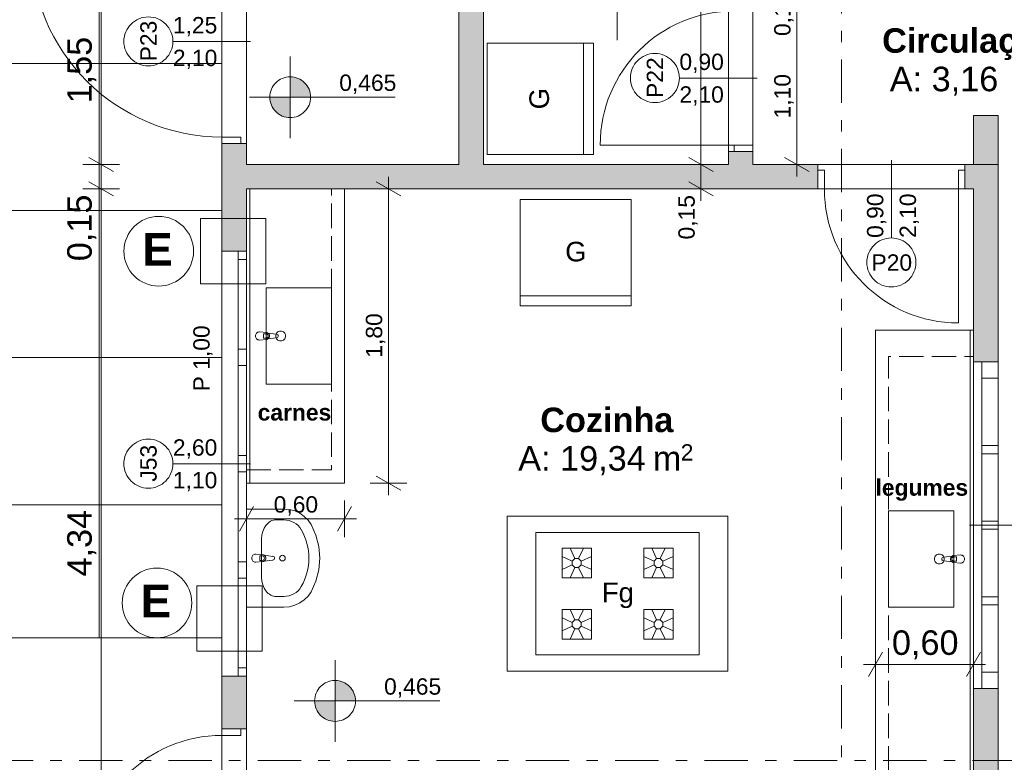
# Model space of a CAD drawing. Header units: millimetres. Extents: x -589 to 841, y -447 to 987.
# Tile 23 of 27: x 403 to 524, y 764 to 855. Entities that reach past the tile are written whole.
import ezdxf
from ezdxf.xclip import XClip

# ---------------------------------------------------------------- set-up
doc = ezdxf.new("R2010")
doc.units = ezdxf.units.MM
doc.header["$MEASUREMENT"] = 0
doc.header["$XCLIPFRAME"] = 0
doc.linetypes.add('Linha Tracejada 3_1', pattern=[4, 3, -1])
doc.linetypes.add('Tracejado Duplo', pattern=[10.936111, 5.291667, -2.116667, 1.411111, -2.116667])
for name, color, linetype in [('Anotação - Geral.2D', 7, 'Continuous'), ('Cotas - Geral.2D', 7, 'Continuous'), ('Desenho 2D - Geral.2D', 7, 'Continuous'), ('Interior - Mobiliário .ARQ', 7, 'Continuous'), ('Laje.ARQ', 7, 'Continuous'), ('Marcador - Cortes e Elevações.2D', 7, 'Continuous'), ('Parede.ARQ', 7, 'Continuous'), ('Zonas.ARQ', 7, 'Continuous')]:
    doc.layers.add(name, color=color, linetype=linetype)
doc.styles.add('GENERATED_STYLE_1', font='txt')
doc.styles.add('GENERATED_STYLE_2', font='txt')

# ---------------------------------------------------------------- blocks, each defined once
blk = doc.blocks.new('Desenho_1_1', base_point=(-612.98, 435.63))
at = {"layer": 'Cotas - Geral.2D', "linetype": 'Continuous', "lineweight": 0}
for points in [[(436.43, 845.52), (438.93, 845.52), (438.74, 846.48), (438.2, 847.29), (437.39, 847.83), (436.43, 848.02)], [(436.43, 845.52), (433.93, 845.52), (434.12, 844.56), (434.67, 843.75), (435.48, 843.21), (436.43, 843.02)], [(441.92, 771.63), (444.42, 771.63), (444.23, 772.59), (443.69, 773.4), (442.88, 773.94), (441.92, 774.13)], [(441.92, 771.63), (439.42, 771.63), (439.61, 770.67), (440.15, 769.86), (440.96, 769.32), (441.92, 769.13)]]:
    blk.add_hatch(color=7, dxfattribs=at).paths.add_polyline_path(points)
at = {"layer": 'Laje.ARQ', "linetype": 'Continuous', "lineweight": 0}
h = blk.add_hatch(dxfattribs=at)
h.set_pattern_fill('Grelha_90x90_0001', color=83, style=0, pattern_type=2)
h.set_pattern_definition([(0, (-612.98, 435.633), (0, 18), []), (90, (-612.98, 435.633), (-18, 0), [])])
h.paths.add_polyline_path([(238.05, 922.9), (238.05, 838.35), (277.05, 838.35), (277.05, 779.36), (428.07, 779.36), (428.07, 922.89), (368.7, 922.89), (368.7, 922.9), (293.7, 922.9)])
h.paths.add_polyline_path([(368.7, 825.26), (293.7, 825.26), (293.7, 900.26), (368.7, 900.26)], flags=0)
at = {"layer": 'Parede.ARQ', "linetype": 'Continuous', "lineweight": 0}
for points in [[(457.07, 905.4), (457.07, 834.3), (460.07, 834.3), (460.07, 905.4)], [(523.07, 843.3), (520.07, 843.3), (520.07, 813.14), (523.07, 813.14)], [(428.07, 826.67), (431.07, 826.67), (431.07, 839.85), (428.07, 839.85)], [(490.07, 837.3), (493.07, 837.3), (493.07, 838.87), (490.07, 838.87)], [(431.07, 837.3), (431.07, 834.3), (457.07, 834.3), (457.07, 837.3)], [(460.07, 837.3), (460.07, 834.3), (501.01, 834.3), (501.01, 837.3)], [(519.01, 834.3), (520.07, 834.3), (520.07, 837.3), (519.01, 837.3)], [(431.07, 774.67), (428.07, 774.67), (428.07, 768.21), (431.07, 768.21)], [(520.07, 747.4), (523.07, 747.4), (523.07, 773.14), (520.07, 773.14)]]:
    blk.add_hatch(color=36, dxfattribs=at).paths.add_polyline_path(points)
at = {"layer": 'Cotas - Geral.2D', "color": 7, "linetype": 'Continuous', "lineweight": 0}
for p, q in [((486.71, 837.3), (486.71, 902.4)), ((413.29, 837.3), (413.29, 868.2)), ((476.44, 852.52), (476.44, 862.52)), ((498.44, 837.3), (498.44, 859.2)), ((436.43, 840.52), (436.43, 850.52)), ((431.43, 845.52), (449.27, 845.52)), ((411.79, 838.16), (414.79, 836.43)), ((485.21, 838.16), (488.21, 836.43)), ((496.94, 838.16), (499.94, 836.43)), ((415.54, 837.3), (411.04, 837.3)), ((413.29, 834.3), (413.29, 837.3)), ((488.96, 837.3), (484.46, 837.3)), ((486.71, 834.3), (486.71, 837.3)), ((500.69, 837.3), (496.19, 837.3)), ((498.44, 835.83), (498.44, 837.3)), ((413.29, 834.3), (413.29, 835.76)), ((448.46, 834.3), (448.46, 835.76)), ((415.54, 834.3), (411.04, 834.3)), ((415.54, 834.3), (411.04, 834.3)), ((411.79, 835.16), (414.79, 833.43)), ((414.79, 833.43), (411.79, 835.16)), ((413.29, 832.83), (413.29, 834.3)), ((413.29, 747.4), (413.29, 834.3)), ((450.71, 834.3), (446.21, 834.3)), ((449.96, 833.43), (446.96, 835.16)), ((448.46, 798.3), (448.46, 834.3)), ((488.96, 834.3), (484.46, 834.3)), ((485.21, 835.16), (488.21, 833.43)), ((486.71, 832.83), (486.71, 834.3)), ((446.96, 799.16), (449.96, 797.43)), ((450.71, 798.3), (446.21, 798.3)), ((448.46, 796.83), (448.46, 798.3)), ((431.07, 791.66), (431.07, 796.16)), ((443.07, 791.66), (443.07, 796.16)), ((431.94, 795.41), (430.21, 792.41)), ((442.21, 792.41), (443.94, 795.41)), ((429.61, 793.91), (431.07, 793.91)), ((431.07, 793.91), (443.07, 793.91)), ((443.07, 793.91), (444.54, 793.91)), ((508.94, 777.61), (507.21, 774.61)), ((508.07, 773.86), (508.07, 778.36)), ((519.21, 774.61), (520.94, 777.61)), ((520.07, 773.86), (520.07, 778.36)), ((441.92, 766.63), (441.92, 776.63)), ((506.61, 776.11), (508.07, 776.11)), ((508.07, 776.11), (520.07, 776.11)), ((520.07, 776.11), (521.54, 776.11)), ((436.92, 771.63), (454.76, 771.63))]:
    blk.add_line(p, q, dxfattribs=at)
for centre in [(436.43, 845.52), (441.92, 771.63)]:
    blk.add_circle(centre, 2.5, dxfattribs=at)
at = {"layer": 'Desenho 2D - Geral.2D', "color": 7, "linetype": 'Continuous', "lineweight": 0}
blk.add_line((277.05, 779.36), (424.99, 779.36), dxfattribs=at)
at = {"layer": 'Desenho 2D - Geral.2D', "color": 251, "linetype": 'Continuous', "lineweight": 0}
for centre in [(420.34, 826.67), (420.12, 783.63)]:
    blk.add_circle(centre, 4.26, dxfattribs=at)
at = {"layer": 'Interior - Mobiliário .ARQ', "color": 7, "linetype": 'Continuous', "lineweight": 0}
for p, q in [((473.54, 852.12), (460.54, 852.12)), ((460.54, 852.12), (460.54, 838.52)), ((472.34, 838.52), (472.34, 852.12)), ((473.54, 838.52), (473.54, 852.12)), ((460.54, 838.52), (473.54, 838.52)), ((431.07, 798.3), (431.07, 834.3)), ((443.07, 834.3), (431.07, 834.3)), ((431.47, 798.3), (431.47, 834.3)), ((443.07, 798.3), (443.07, 834.3)), ((478.18, 833), (464.58, 833)), ((464.58, 833), (464.58, 820)), ((478.18, 820), (478.18, 833)), ((433.45, 830.67), (425.45, 830.67)), ((425.45, 830.67), (425.45, 822.67)), ((433.45, 822.67), (433.45, 830.67)), ((425.45, 822.67), (433.45, 822.67)), ((441.47, 822.2), (433.47, 822.2)), ((433.47, 822.2), (433.47, 810.4)), ((441.47, 810.4), (441.47, 822.2)), ((464.58, 821.2), (478.18, 821.2)), ((464.58, 820), (478.18, 820)), ((433.51, 816.72), (432.67, 816.8)), ((433.17, 816.57), (433.47, 816.57)), ((433.17, 816.02), (433.17, 816.57)), ((433.47, 816.02), (433.17, 816.02)), ((434.76, 816.52), (433.7, 816.65)), ((433.7, 815.94), (434.76, 816.07)), ((508.07, 817), (508.07, 761)), ((508.07, 817), (520.07, 817)), ((519.67, 817), (519.67, 761)), ((520.07, 817), (520.07, 761)), ((432.67, 815.8), (433.51, 815.88)), ((433.47, 810.4), (441.47, 810.4)), ((443.07, 798.3), (431.07, 798.3)), ((435.65, 795.11), (431.07, 795.11)), ((431.07, 795.11), (431.07, 783.11)), ((436.33, 795.05), (435.65, 795.11)), ((436.98, 794.88), (436.33, 795.05)), ((437.59, 794.6), (436.98, 794.88)), ((438.14, 794.22), (437.59, 794.6)), ((438.61, 793.75), (438.14, 794.22)), ((490, 794.26), (463, 794.26)), ((463, 794.26), (463, 775.26)), ((490, 775.26), (490, 794.26)), ((509.67, 794.9), (509.67, 783.1)), ((517.67, 794.9), (509.67, 794.9)), ((517.67, 783.1), (517.67, 794.9)), ((434.74, 793.8), (435.65, 793.8)), ((438.98, 793.21), (438.61, 793.75)), ((439.58, 791.91), (438.98, 793.21)), ((439.95, 790.53), (439.58, 791.91)), ((486.5, 792.26), (466.5, 792.26)), ((466.5, 792.26), (466.5, 777.26)), ((486.5, 777.26), (486.5, 792.26)), ((432.92, 791.48), (432.92, 786.73)), ((433.06, 789.53), (432.22, 789.61)), ((434.31, 789.33), (433.25, 789.46)), ((440.07, 789.11), (439.95, 790.53)), ((469.7, 790.31), (473.3, 790.31)), ((469.7, 786.71), (469.7, 790.31)), ((470.69, 790.31), (471.26, 789.05)), ((472.31, 790.31), (471.73, 789.05)), ((473.3, 790.31), (473.3, 786.71)), ((479.7, 790.31), (483.3, 790.31)), ((479.7, 786.71), (479.7, 790.31)), ((480.69, 790.31), (481.26, 789.05)), ((482.31, 790.31), (481.73, 789.05)), ((483.3, 790.31), (483.3, 786.71)), ((518.47, 789.5), (517.63, 789.42)), ((432.22, 788.61), (433.06, 788.69)), ((432.72, 789.38), (433.01, 789.38)), ((432.72, 788.83), (432.72, 789.38)), ((433.01, 788.83), (432.72, 788.83)), ((433.25, 788.75), (434.31, 788.88)), ((439.95, 787.69), (440.07, 789.11)), ((469.7, 789.32), (470.96, 788.75)), ((469.7, 787.7), (470.96, 788.27)), ((470.96, 788.75), (471.26, 789.05)), ((470.96, 788.27), (470.96, 788.75)), ((471.26, 787.97), (470.96, 788.27)), ((471.26, 789.05), (471.73, 789.05)), ((471.73, 789.05), (472.04, 788.75)), ((472.04, 788.27), (471.73, 787.97)), ((473.3, 789.32), (472.04, 788.75)), ((472.04, 788.75), (472.04, 788.27)), ((473.3, 787.7), (472.04, 788.27)), ((479.7, 789.32), (480.96, 788.75)), ((479.7, 787.7), (480.96, 788.27)), ((480.96, 788.75), (481.26, 789.05)), ((480.96, 788.27), (480.96, 788.75)), ((481.26, 787.97), (480.96, 788.27)), ((481.26, 789.05), (481.73, 789.05)), ((481.73, 789.05), (482.04, 788.75)), ((482.04, 788.27), (481.73, 787.97)), ((483.3, 789.32), (482.04, 788.75)), ((482.04, 788.75), (482.04, 788.27)), ((483.3, 787.7), (482.04, 788.27)), ((517.44, 789.35), (516.38, 789.22)), ((516.38, 788.77), (517.44, 788.64)), ((517.63, 788.58), (518.47, 788.5)), ((517.68, 789.27), (517.97, 789.27)), ((517.97, 788.72), (517.68, 788.72)), ((517.97, 789.27), (517.97, 788.72)), ((439.58, 786.31), (439.95, 787.69)), ((470.69, 786.71), (471.26, 787.97)), ((471.73, 787.97), (471.26, 787.97)), ((472.31, 786.71), (471.73, 787.97)), ((480.69, 786.71), (481.26, 787.97)), ((481.73, 787.97), (481.26, 787.97)), ((482.31, 786.71), (481.73, 787.97)), ((438.98, 785), (439.58, 786.31)), ((473.3, 786.71), (469.7, 786.71)), ((483.3, 786.71), (479.7, 786.71)), ((433, 785.74), (425, 785.74)), ((425, 785.74), (425, 777.74)), ((433, 777.74), (433, 785.74)), ((438.61, 784.46), (438.98, 785)), ((434.74, 784.41), (435.65, 784.41)), ((436.98, 783.34), (437.59, 783.62)), ((437.59, 783.62), (438.14, 784)), ((438.14, 784), (438.61, 784.46)), ((431.07, 783.11), (435.65, 783.11)), ((435.65, 783.11), (436.33, 783.16)), ((436.33, 783.16), (436.98, 783.34)), ((469.7, 782.81), (473.3, 782.81)), ((469.7, 779.21), (469.7, 782.81)), ((470.69, 782.81), (471.26, 781.55)), ((472.31, 782.81), (471.73, 781.55)), ((473.3, 782.81), (473.3, 779.21)), ((479.7, 782.81), (483.3, 782.81)), ((479.7, 779.21), (479.7, 782.81)), ((480.69, 782.81), (481.26, 781.55)), ((482.31, 782.81), (481.73, 781.55)), ((483.3, 782.81), (483.3, 779.21)), ((509.67, 783.1), (517.67, 783.1)), ((469.7, 781.82), (470.96, 781.25)), ((470.96, 781.25), (471.26, 781.55)), ((470.96, 780.77), (470.96, 781.25)), ((471.26, 781.55), (471.73, 781.55)), ((471.73, 781.55), (472.04, 781.25)), ((473.3, 781.82), (472.04, 781.25)), ((472.04, 781.25), (472.04, 780.77)), ((479.7, 781.82), (480.96, 781.25)), ((480.96, 781.25), (481.26, 781.55)), ((480.96, 780.77), (480.96, 781.25)), ((481.26, 781.55), (481.73, 781.55)), ((481.73, 781.55), (482.04, 781.25)), ((483.3, 781.82), (482.04, 781.25)), ((482.04, 781.25), (482.04, 780.77)), ((469.7, 780.2), (470.96, 780.77)), ((470.69, 779.21), (471.26, 780.47)), ((471.26, 780.47), (470.96, 780.77)), ((471.73, 780.47), (471.26, 780.47)), ((472.04, 780.77), (471.73, 780.47)), ((472.31, 779.21), (471.73, 780.47)), ((473.3, 780.2), (472.04, 780.77)), ((479.7, 780.2), (480.96, 780.77)), ((480.69, 779.21), (481.26, 780.47)), ((481.26, 780.47), (480.96, 780.77)), ((481.73, 780.47), (481.26, 780.47)), ((482.04, 780.77), (481.73, 780.47)), ((482.31, 779.21), (481.73, 780.47)), ((483.3, 780.2), (482.04, 780.77)), ((473.3, 779.21), (469.7, 779.21)), ((483.3, 779.21), (479.7, 779.21)), ((425, 777.74), (433, 777.74)), ((466.5, 777.26), (486.5, 777.26)), ((463, 775.26), (490, 775.26))]:
    blk.add_line(p, q, dxfattribs=at)
for centre, radius in [((435.26, 816.3), 0.6), ((435.48, 789.11), 0.35), ((515.88, 789), 0.6)]:
    blk.add_circle(centre, radius, dxfattribs=at)
for centre, radius, start, end in [((432.67, 816.3), 0.5, 90, 270), ((433.47, 816.3), 0.272, 270, 90), ((433.47, 816.3), 0.422, 57.229, 84.8304), ((433.47, 816.3), 0.422, 275.1696, 302.771), ((433.47, 816.3), 0.422, 302.771, 57.229), ((434.73, 816.3), 0.224, 277.1389, 82.8611), ((432.22, 789.11), 0.5, 90, 270), ((433.02, 789.11), 0.422, 57.229, 84.8304), ((433.02, 789.11), 0.422, 302.771, 57.229), ((517.67, 789), 0.422, 95.1696, 122.771), ((518.47, 789), 0.5, 270, 90), ((433.01, 789.11), 0.272, 270, 90), ((433.02, 789.11), 0.422, 275.1696, 302.771), ((434.28, 789.11), 0.224, 277.1389, 82.8611), ((516.41, 789), 0.224, 97.1389, 262.8611), ((517.67, 789), 0.422, 122.771, 237.229), ((517.68, 789), 0.272, 90, 270), ((517.67, 789), 0.422, 237.229, 264.8304)]:
    blk.add_arc(centre, radius, start, end, dxfattribs=at)
for centre, major_axis, ratio, start_param, end_param in [((434.74, 791.48), (0, 2.32), 0.783646, 0, 1.570796), ((435.65, 791.48), (2.42, 0), 0.956522, 0.496975, 1.570796), ((431.07, 789.11), (7.64, 0), 0.956522, 5.78621, 6.78016), ((434.74, 786.73), (0, 2.32), 0.783646, 1.570796, 3.141593), ((435.65, 786.73), (2.42, 0), 0.956522, 4.712389, 5.78621)]:
    blk.add_ellipse(centre, major_axis=major_axis, ratio=ratio, start_param=start_param, end_param=end_param, dxfattribs=at)
at = {"layer": 'Laje.ARQ', "color": 83, "linetype": 'Continuous', "lineweight": 0, "flags": 128}
blk.add_lwpolyline([(428.07, 381.4), (428.07, 687.4), (436.07, 687.4), (436.07, 744.4), (428.07, 744.4), (428.07, 779.36), (277.05, 779.36), (277.05, 838.35), (238.05, 838.35), (238.05, 750.9), (205.05, 750.9), (205.05, 728.9), (238.05, 728.9), (238.05, 725.9), (194.05, 725.9), (194.05, 661.4), (238.05, 661.4), (238.05, 83.48)], dxfattribs=at)
for points in [[(238.05, 922.9), (238.05, 838.35), (277.05, 838.35), (277.05, 779.36), (428.07, 779.36), (428.07, 922.89), (368.7, 922.89), (368.7, 922.9), (293.7, 922.9)], [(460.07, 837.3), (490.07, 837.3), (490.07, 902.4), (460.07, 902.4)], [(523.07, 747.4), (580.08, 747.4), (580.08, 902.4), (551.07, 902.4), (551.07, 859.2), (493.07, 859.2), (493.07, 837.3), (523.07, 837.3)], [(431.07, 837.3), (457.07, 837.3), (457.07, 868.2), (431.07, 868.2)], [(431.07, 747.4), (520.07, 747.4), (520.07, 834.3), (431.07, 834.3)]]:
    blk.add_lwpolyline(points, close=True, dxfattribs=at)
at = {"layer": 'Laje.ARQ', "color": 83, "linetype": 'Linha Tracejada 3_1', "lineweight": 0, "flags": 128}
for points in [[(431.07, 799.9), (441.47, 799.9), (441.47, 834.3), (431.07, 834.3)], [(509.67, 759.8), (461.33, 759.8), (461.33, 747.4), (509.67, 747.4), (520.07, 747.4), (520.07, 813.8), (509.67, 813.8)]]:
    blk.add_lwpolyline(points, close=True, dxfattribs=at)
at = {"layer": 'Marcador - Cortes e Elevações.2D', "color": 7, "linetype": 'Tracejado Duplo', "lineweight": 0}
for p, q in [((503.92, 915.74), (503.92, 39.98)), ((49.7, 764.35), (609.17, 764.35))]:
    blk.add_line(p, q, dxfattribs=at)
at = {"layer": 'Parede.ARQ', "color": 7, "linetype": 'Continuous', "lineweight": 0}
for p, q in [((422.07, 852.35), (431.57, 852.35)), ((484.07, 847.87), (493.57, 847.87)), ((430.37, 840.65), (428.07, 840.65)), ((428.07, 840.65), (428.07, 839.85)), ((430.37, 839.85), (430.37, 840.65)), ((428.07, 839.85), (430.37, 839.85)), ((428.07, 839.85), (430.37, 839.85)), ((428.07, 839.85), (430.37, 839.85)), ((428.07, 839.85), (428.07, 839.11)), ((428.07, 839.85), (428.07, 839.11)), ((430.37, 839.85), (431.07, 839.85)), ((430.37, 839.85), (431.07, 839.85)), ((431.07, 839.85), (431.07, 839.11)), ((431.07, 839.85), (431.07, 839.11)), ((490.77, 839.67), (474.37, 839.67)), ((490.77, 838.87), (490.07, 838.87)), ((490.77, 838.87), (490.07, 838.87)), ((490.07, 838.87), (490.07, 838.13)), ((490.07, 838.87), (490.07, 838.13)), ((490.77, 838.87), (490.77, 839.67)), ((490.77, 839.67), (493.07, 839.67)), ((493.07, 838.87), (490.77, 838.87)), ((493.07, 838.87), (490.77, 838.87)), ((493.07, 838.87), (490.77, 838.87)), ((493.07, 839.67), (493.07, 838.87)), ((493.07, 838.87), (493.07, 838.13)), ((493.07, 838.87), (493.07, 838.13)), ((510.01, 828.3), (510.01, 837.8)), ((501.01, 837.3), (500.27, 837.3)), ((501.01, 837.3), (500.27, 837.3)), ((501.01, 836.6), (501.01, 837.3)), ((501.01, 836.6), (501.01, 837.3)), ((501.01, 836.6), (501.81, 836.6)), ((501.01, 834.3), (501.01, 836.6)), ((501.01, 834.3), (501.01, 836.6)), ((501.01, 834.3), (501.01, 836.6)), ((501.81, 836.6), (501.81, 834.3)), ((518.21, 834.3), (518.21, 836.6)), ((518.21, 836.6), (519.01, 836.6)), ((519.01, 836.6), (519.01, 837.3)), ((519.01, 836.6), (519.01, 837.3)), ((519.01, 837.3), (519.75, 837.3)), ((519.01, 837.3), (519.75, 837.3)), ((519.01, 836.6), (519.01, 834.3)), ((519.01, 834.3), (519.01, 836.6)), ((519.01, 834.3), (519.01, 836.6)), ((501.01, 834.3), (500.27, 834.3)), ((501.01, 834.3), (500.27, 834.3)), ((501.81, 834.3), (501.01, 834.3)), ((519.01, 834.3), (518.21, 834.3)), ((518.21, 834.3), (518.21, 817.9)), ((519.01, 834.3), (519.75, 834.3)), ((519.01, 834.3), (519.75, 834.3)), ((428.07, 826.67), (428.07, 774.67)), ((430.07, 826.67), (428.07, 826.67)), ((430.07, 825.67), (430.07, 826.67)), ((431.07, 826.67), (430.07, 826.67)), ((431.07, 826.67), (430.07, 826.67)), ((431.07, 825.67), (430.07, 825.67)), ((430.07, 814.67), (430.07, 825.67)), ((431.07, 826.67), (431.07, 774.67)), ((431.07, 826.67), (431.07, 825.67)), ((431.07, 825.67), (431.07, 814.67)), ((430.07, 813.67), (430.07, 814.67)), ((430.07, 814.67), (431.07, 814.67)), ((430.07, 812.67), (430.07, 813.67)), ((431.07, 814.67), (431.07, 813.67)), ((431.07, 813.67), (431.07, 812.67)), ((431.07, 812.67), (430.07, 812.67)), ((430.07, 801.67), (430.07, 812.67)), ((431.07, 812.67), (431.07, 801.67)), ((520.07, 773.14), (520.07, 813.14)), ((521.07, 813.14), (520.07, 813.14)), ((521.07, 811.14), (521.07, 813.14)), ((523.07, 813.14), (521.07, 813.14)), ((523.07, 813.14), (521.07, 813.14)), ((523.07, 773.14), (523.07, 813.14)), ((523.07, 813.14), (523.07, 811.14)), ((523.07, 811.14), (521.07, 811.14)), ((521.07, 802.89), (521.07, 811.14)), ((523.07, 811.14), (523.07, 802.89)), ((521.07, 801.89), (521.07, 802.89)), ((521.07, 801.89), (521.07, 802.89)), ((521.07, 802.89), (523.07, 802.89)), ((523.07, 802.89), (523.07, 801.89)), ((523.07, 802.89), (523.07, 801.89)), ((430.07, 800.67), (430.07, 801.67)), ((430.07, 801.67), (431.07, 801.67)), ((431.07, 801.67), (431.07, 800.67)), ((523.07, 801.89), (521.07, 801.89)), ((521.07, 793.64), (521.07, 801.89)), ((523.07, 801.89), (523.07, 793.64)), ((422.07, 800.67), (431.57, 800.67)), ((430.07, 799.67), (430.07, 800.67)), ((431.07, 800.67), (431.07, 799.67)), ((431.07, 799.67), (430.07, 799.67)), ((430.07, 788.67), (430.07, 799.67)), ((431.07, 799.67), (431.07, 788.67)), ((529.07, 793.14), (519.57, 793.14)), ((521.07, 792.64), (521.07, 793.64)), ((521.07, 792.64), (521.07, 793.64)), ((521.07, 793.64), (523.07, 793.64)), ((523.07, 793.64), (523.07, 792.64)), ((523.07, 793.64), (523.07, 792.64)), ((523.07, 792.64), (521.07, 792.64)), ((521.07, 784.39), (521.07, 792.64)), ((523.07, 792.64), (523.07, 784.39)), ((430.07, 787.67), (430.07, 788.67)), ((430.07, 788.67), (431.07, 788.67)), ((431.07, 788.67), (431.07, 787.67)), ((430.07, 786.67), (430.07, 787.67)), ((431.07, 787.67), (431.07, 786.67)), ((431.07, 786.67), (430.07, 786.67)), ((430.07, 775.67), (430.07, 786.67)), ((431.07, 786.67), (431.07, 775.67)), ((521.07, 783.39), (521.07, 784.39)), ((521.07, 783.39), (521.07, 784.39)), ((521.07, 784.39), (523.07, 784.39)), ((523.07, 783.39), (521.07, 783.39)), ((521.07, 775.14), (521.07, 783.39)), ((523.07, 784.39), (523.07, 783.39)), ((523.07, 784.39), (523.07, 783.39)), ((523.07, 783.39), (523.07, 775.14)), ((430.07, 774.67), (430.07, 775.67)), ((430.07, 775.67), (431.07, 775.67)), ((431.07, 775.67), (431.07, 774.67)), ((521.07, 773.14), (521.07, 775.14)), ((521.07, 775.14), (523.07, 775.14)), ((523.07, 775.14), (523.07, 773.14)), ((430.07, 774.67), (428.07, 774.67)), ((431.07, 774.67), (430.07, 774.67)), ((431.07, 774.67), (430.07, 774.67)), ((521.07, 773.14), (520.07, 773.14)), ((523.07, 773.14), (521.07, 773.14)), ((523.07, 773.14), (521.07, 773.14)), ((428.07, 768.21), (428.07, 768.95)), ((428.07, 768.21), (428.07, 768.95)), ((431.07, 768.21), (431.07, 768.95)), ((431.07, 768.21), (431.07, 768.95)), ((428.07, 767.41), (428.07, 768.21)), ((428.07, 768.21), (430.37, 768.21)), ((428.07, 768.21), (430.37, 768.21)), ((428.07, 768.21), (430.37, 768.21)), ((430.37, 768.21), (430.37, 767.41)), ((430.37, 768.21), (431.07, 768.21)), ((430.37, 768.21), (431.07, 768.21)), ((430.37, 767.41), (428.07, 767.41))]:
    blk.add_line(p, q, dxfattribs=at)
at = {"layer": 'Parede.ARQ', "color": 7, "linetype": 'Continuous', "lineweight": 0, "flags": 128}
for points in [[(460.07, 837.3), (460.07, 902.4)], [(457.07, 868.2), (457.07, 837.3)], [(520.07, 843.3), (520.07, 837.3)], [(523.07, 843.3), (520.07, 843.3)], [(523.07, 813.14), (523.07, 843.3)], [(428.07, 839.85), (428.07, 826.67)], [(431.07, 837.3), (431.07, 839.85)], [(490.07, 838.87), (490.07, 837.3)], [(493.07, 837.3), (493.07, 838.87)], [(457.07, 837.3), (431.07, 837.3)], [(490.07, 837.3), (460.07, 837.3)], [(501.01, 837.3), (493.07, 837.3)], [(520.07, 837.3), (519.01, 837.3)], [(431.07, 834.3), (457.07, 834.3)], [(431.07, 826.67), (431.07, 834.3)], [(457.07, 834.3), (460.07, 834.3)], [(460.07, 834.3), (501.01, 834.3)], [(519.01, 834.3), (520.07, 834.3)], [(520.07, 834.3), (520.07, 813.14)], [(428.07, 774.67), (428.07, 768.21)], [(431.07, 768.21), (431.07, 774.67)], [(520.07, 773.14), (520.07, 747.4)], [(523.07, 747.4), (523.07, 773.14)]]:
    blk.add_lwpolyline(points, dxfattribs=at)
at = {"layer": 'Parede.ARQ', "color": 7, "linetype": 'Continuous', "lineweight": 0}
for centre, radius, start, end in [((428.07, 864.05), 23.4, 180, 270), ((490.77, 839.67), 16.4, 90, 180), ((518.21, 834.3), 16.4, 180, 270), ((428.07, 751.01), 16.4, 90, 180)]:
    blk.add_arc(centre, radius, start, end, dxfattribs=at)
at = {"layer": 'Parede.ARQ', "color": 8, "linetype": 'Continuous', "lineweight": 0}
for centre, start, end in [((419.07, 852.35), 90, 270), ((419.07, 852.35), 270, 90), ((481.07, 847.87), 90, 270), ((481.07, 847.87), 270, 90), ((510.01, 825.3), 0, 180), ((510.01, 825.3), 180, 0), ((419.07, 800.67), 90, 270), ((419.07, 800.67), 270, 90)]:
    blk.add_arc(centre, 3, start, end, dxfattribs=at)
at = {"layer": 'Zonas.ARQ', "color": 7, "linetype": 'Continuous', "lineweight": 0}
for p, q in [((428.07, 839.85), (428.07, 839.11)), ((428.07, 839.85), (430.37, 839.85)), ((430.37, 839.85), (431.07, 839.85)), ((431.07, 839.85), (431.07, 839.11)), ((490.07, 838.87), (490.07, 838.13)), ((490.77, 838.87), (490.07, 838.87)), ((493.07, 838.87), (490.77, 838.87)), ((493.07, 838.87), (493.07, 838.13)), ((501.01, 837.3), (500.27, 837.3)), ((501.01, 836.6), (501.01, 837.3)), ((501.01, 834.3), (501.01, 836.6)), ((519.01, 837.3), (519.75, 837.3)), ((519.01, 836.6), (519.01, 837.3)), ((519.01, 834.3), (519.01, 836.6)), ((501.01, 834.3), (500.27, 834.3)), ((519.01, 834.3), (519.75, 834.3)), ((430.07, 826.67), (428.07, 826.67)), ((431.07, 826.67), (430.07, 826.67)), ((521.07, 813.14), (520.07, 813.14)), ((523.07, 813.14), (521.07, 813.14)), ((430.07, 774.67), (428.07, 774.67)), ((431.07, 774.67), (430.07, 774.67)), ((521.07, 773.14), (520.07, 773.14)), ((523.07, 773.14), (521.07, 773.14)), ((428.07, 768.21), (428.07, 768.95)), ((431.07, 768.21), (431.07, 768.95)), ((428.07, 768.21), (430.37, 768.21)), ((430.37, 768.21), (431.07, 768.21))]:
    blk.add_line(p, q, dxfattribs=at)
at = {"layer": 'Anotação - Geral.2D', "color": 7, "linetype": 'Continuous', "lineweight": 0, "attachment_point": 2, "style": 'GENERATED_STYLE_2'}
for s, insert, char_height in [('\\A1;{\\pqc;\\fArial|b1|i0|c0|p38;E}', (420.2, 828.9), 4), ('\\A1;{\\pqc;\\fArial|b1|i0|c0|p38;carnes}', (436.95, 807.95), 2), ('\\A1;{\\pqc;\\fArial|b1|i0|c0|p38;legumes}', (513.74, 798.75), 2), ('\\A1;{\\pqc;\\fArial|b1|i0|c0|p38;E}', (419.98, 785.86), 4)]:
    blk.add_mtext(s, dxfattribs=dict(at, insert=insert, char_height=char_height))
at = {"layer": 'Cotas - Geral.2D', "color": 7, "linetype": 'Continuous', "lineweight": 0, "attachment_point": 7, "rotation": 90, "style": 'GENERATED_STYLE_1'}
for s, insert, char_height, width in [('\\A1;{\\pql;\\fArial|b0|i0|c0|p38;0,15}', (498.04, 853.01), 2, 5.3212), ('\\A1;{\\pql;\\fArial|b0|i0|c0|p38;1,55}', (412.69, 844.76), 3, 7.9817), ('\\A1;{\\pql;\\fArial|b0|i0|c0|p38;1,10}', (498.04, 842.92), 2, 5.3212), ('\\A1;{\\pql;\\fArial|b0|i0|c0|p38;0,15}', (412.69, 825.45), 3, 7.9817), ('\\A1;{\\pql;\\fArial|b0|i0|c0|p38;0,15}', (486.31, 828.11), 2, 5.3212), ('\\A1;{\\pql;\\fArial|b0|i0|c0|p38;1,80}', (448.06, 813.64), 2, 5.3212), ('\\A1;{\\pql;\\fArial|b0|i0|c0|p38;4,34}', (412.69, 786.86), 3, 7.9817)]:
    blk.add_mtext(s, dxfattribs=dict(at, insert=insert, char_height=char_height, width=width))
at = {"layer": 'Cotas - Geral.2D', "color": 7, "linetype": 'Continuous', "lineweight": 0, "attachment_point": 7, "style": 'GENERATED_STYLE_1'}
for s, insert, char_height, width in [('\\A1;{\\pql;\\fArial|b0|i0|c0|p38;0,465}', (442.43, 845.92), 2, 6.8389), ('\\A1;{\\pql;\\fArial|b0|i0|c0|p38;0,60}', (434.41, 794.31), 2, 5.3212), ('\\A1;{\\pql;\\fArial|b0|i0|c0|p38;0,60}', (510.08, 776.71), 3, 7.9817), ('\\A1;{\\pql;\\fArial|b0|i0|c0|p38;0,465}', (447.92, 772.03), 2, 6.8389)]:
    blk.add_mtext(s, dxfattribs=dict(at, insert=insert, char_height=char_height, width=width))
at = {"layer": 'Interior - Mobiliário .ARQ', "color": 7, "linetype": 'Continuous', "lineweight": 0, "insert": (466.92, 844.03), "char_height": 2.4, "attachment_point": 4, "rotation": 90, "style": 'GENERATED_STYLE_1'}
blk.add_mtext('\\A1;{\\pql;\\fArial|b0|i0|c0|p38;G}', dxfattribs=at)
at = {"layer": 'Interior - Mobiliário .ARQ', "color": 7, "linetype": 'Continuous', "lineweight": 0, "char_height": 2.4, "attachment_point": 4, "style": 'GENERATED_STYLE_1'}
for s, insert in [('\\A1;{\\pql;\\fArial|b0|i0|c0|p38;G}', (470.09, 826.61)), ('\\A1;{\\pql;\\fArial|b0|i0|c0|p38;Fg}', (474.58, 784.55))]:
    blk.add_mtext(s, dxfattribs=dict(at, insert=insert))
at = {"layer": 'Parede.ARQ', "color": 7, "linetype": 'Continuous', "lineweight": 0, "char_height": 2, "attachment_point": 7, "rotation": 90, "style": 'GENERATED_STYLE_1'}
for s, insert in [('\\A1;{\\pql;\\fArial|b0|i0|c0|p38;P23}', (420.11, 849.91)), ('\\A1;{\\pql;\\fArial|b0|i0|c0|p38;P22}', (482.07, 845.43)), ('\\A1;{\\pql;\\fArial|b0|i0|c0|p38;0,90}', (509.4, 828.3)), ('\\A1;{\\pql;\\fArial|b0|i0|c0|p38;2,10}', (513.4, 828.3)), ('\\A1;{\\pql;\\fArial|b0|i0|c0|p38;P 1,00}', (426.94, 809.52)), ('\\A1;{\\pql;\\fArial|b0|i0|c0|p38;J53}', (420.11, 798.47))]:
    blk.add_mtext(s, dxfattribs=dict(at, insert=insert))
at = {"layer": 'Parede.ARQ', "color": 7, "linetype": 'Continuous', "lineweight": 0, "char_height": 2, "attachment_point": 7, "style": 'GENERATED_STYLE_1'}
for s, insert in [('\\A1;{\\pql;\\fArial|b0|i0|c0|p38;1,25}', (422.07, 852.96)), ('\\A1;{\\pql;\\fArial|b0|i0|c0|p38;2,10}', (422.07, 848.96)), ('\\A1;{\\pql;\\fArial|b0|i0|c0|p38;0,90}', (484.07, 848.48)), ('\\A1;{\\pql;\\fArial|b0|i0|c0|p38;2,10}', (484.07, 844.48)), ('\\A1;{\\pql;\\fArial|b0|i0|c0|p38;P20}', (507.58, 824.26)), ('\\A1;{\\pql;\\fArial|b0|i0|c0|p38;2,60}', (422.07, 801.28)), ('\\A1;{\\pql;\\fArial|b0|i0|c0|p38;1,10}', (422.07, 797.28))]:
    blk.add_mtext(s, dxfattribs=dict(at, insert=insert))
at = {"layer": 'Zonas.ARQ', "color": 7, "linetype": 'Continuous', "lineweight": 0, "attachment_point": 1}
for s, insert, char_height, style in [('\\A1;{\\pql;\\fArial|b1|i0|c0|p38;Circulação}', (508.88, 853.96), 3, 'GENERATED_STYLE_2'), ('\\A1;{\\pql;\\fArial|b0|i0|c0|p38;A: 3,16}', (509.82, 849.25), 3, 'GENERATED_STYLE_1'), ('\\A1;{\\pql;\\fArial|b1|i0|c0|p38;Cozinha}', (467.04, 807.53), 3, 'GENERATED_STYLE_2'), ('\\A1;{\\pql;\\fArial|b0|i0|c0|p38;A: 19,34}', (464.34, 802.82), 3, 'GENERATED_STYLE_1'), ('\\A1;{\\pql;\\fArial|b0|i0|c0|p38;2}', (484.23, 803.05), 2, 'GENERATED_STYLE_1'), ('\\A1;{\\pql;\\fArial|b0|i0|c0|p38; m}', (479.65, 802.82), 3, 'GENERATED_STYLE_1')]:
    blk.add_mtext(s, dxfattribs=dict(at, insert=insert, char_height=char_height, style=style))

msp = doc.modelspace()

# ---------------------------------------------------------------- block references
at = {"color": 7, "linetype": 'Continuous', "lineweight": 0}
ref = msp.add_blockref('Desenho_1_1', (-612.98, 435.63), dxfattribs=at)
XClip(ref).set_block_clipping_path([(35.1353416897, 37.3848133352), (284.9334299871, 37.3848133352), (284.9334299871, 24.3913893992), (642.5463821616, 24.3913893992), (642.5463821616, 324.9652811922), (662.5106744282, 324.9652811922), (662.5106744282, 424.998918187), (640.774709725, 431.4917679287), (640.774709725, 825.5242281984), (640.774709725, 973.901529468), (35.1353416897, 973.901529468)])

doc.saveas('drawing.dxf')
